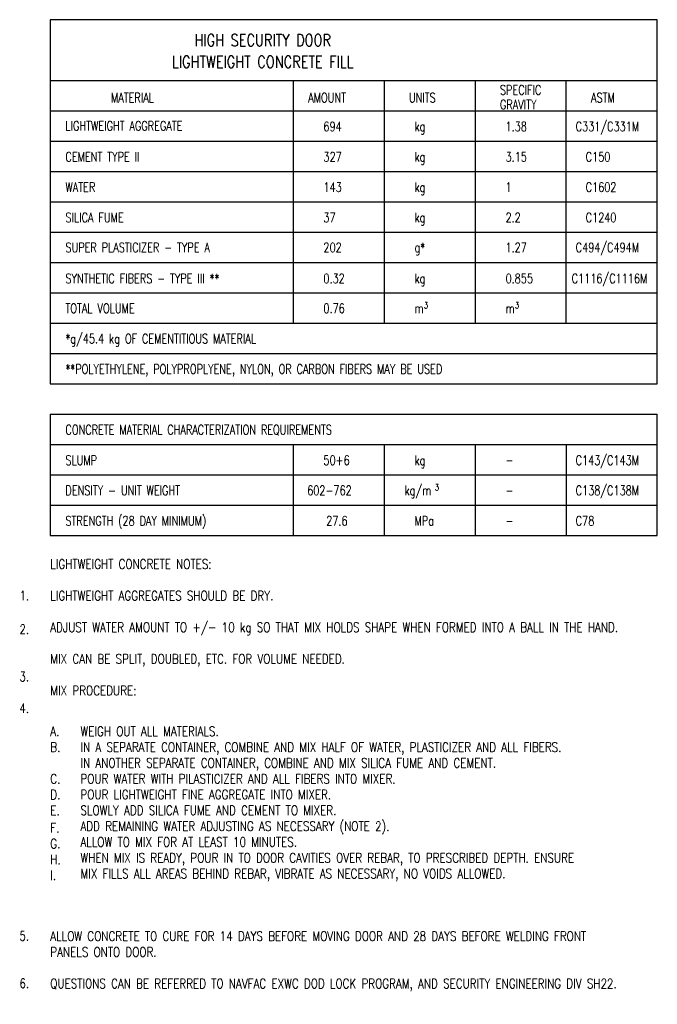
# Model space of a CAD drawing. Header units: millimetres. Extents: x -3083 to 1959, y -7601 to 186.
import ezdxf

# ---------------------------------------------------------------- set-up
doc = ezdxf.new("R2010")
doc.units = ezdxf.units.MM
for name, color, linetype in [('S-ANNO-TEXT', 3, 'Continuous'), ('S-ANNO-TEXT_5', 5, 'Continuous'), ('S-ANNO-TTLB_2', 2, 'Continuous'), ('S-ANNO-TTLB_3', 3, 'Continuous'), ('S-ANNO-TTLB_4', 4, 'Continuous')]:
    doc.layers.add(name, color=color, linetype=linetype)
doc.styles.add('ROMANS', font='ROMANS.shx', dxfattribs={"width": 0.8})

msp = doc.modelspace()

# ---------------------------------------------------------------- linework, layer by layer
at = {"layer": 'S-ANNO-TTLB_2'}
for p, q in [((-2841, -774.3), (1959, -774.3)), ((-2841, -1014.3), (1959, -1014.3)), ((-2841, -1254.3), (1959, -1254.3)), ((-2841, -1494.3), (1959, -1494.3)), ((-2841, -1734.3), (1959, -1734.3)), ((-2841, -1974.3), (1959, -1974.3)), ((-2841, -2214.3), (1959, -2214.3)), ((-2841, -2454.3), (1959, -2454.3)), ((-2841, -3174.3), (1959, -3174.3)), ((-2841, -3414.3), (1959, -3414.3)), ((-2841, -3654.3), (1959, -3654.3))]:
    msp.add_line(p, q, dxfattribs=at)
at = {"layer": 'S-ANNO-TTLB_3'}
for p, q in [((-921, -294.3), (-921, -2214.3)), ((-201, -294.3), (-201, -2214.3)), ((519, -294.3), (519, -2214.3)), ((-921, -3174.3), (-921, -3894.3)), ((-201, -3174.3), (-201, -3894.3)), ((519, -3174.3), (519, -3894.3)), ((1239, -3174.3), (1239, -3894.3))]:
    msp.add_line(p, q, dxfattribs=at)
at = {"layer": 'S-ANNO-TTLB_4', "lineweight": 30}
for p, q in [((-2841, 185.7), (-2841, -2694.3)), ((1959, -2694.3), (1959, 185.7)), ((-2841, -294.3), (1959, -294.3)), ((1239, -2214.3), (1239, -294.3)), ((-2841, -534.3), (1959, -534.3)), ((-2841, -2694.3), (1959, -2694.3)), ((-2841, -2934.3), (-2841, -3894.3)), ((-2841, -2934.3), (1959, -2934.3)), ((1959, -3894.3), (1959, -2934.3)), ((-2841, -3894.3), (1959, -3894.3))]:
    msp.add_line(p, q, dxfattribs=at)
msp.add_lwpolyline([(1959, 185.7), (-2841, 185.7)], dxfattribs=at)

# ---------------------------------------------------------------- texts
at = {"layer": 'S-ANNO-TEXT', "style": 'ROMANS', "width": 0.75}
for s, height, p in [('SPECIFIC', 75, (714.8, -407.5)), ('MATERIAL', 75, (-2361, -468.4)), ('AMOUNT', 75, (-801, -468.4)), ('UNITS', 75, (-5.2, -468.4)), ('GRAVITY', 75, (714.8, -523.1)), ('ASTM', 75, (1434.8, -468.4)), ('LIGHTWEIGHT AGGREGATE', 75, (-2721, -691.3)), ('694', 75, (-681, -696.2)), ('kg', 75, (39, -696.2)), ('1.38', 75, (759, -696.2)), ('C331/C331M', 75, (1313.8, -696.2)), ('kg', 75, (39, -936.2)), ('CEMENT TYPE II', 75, (-2721, -936.2)), ('327', 75, (-681, -936.2)), ('3.15', 75, (759, -936.2)), ('C150', 75, (1392.5, -936.2)), ('WATER', 75, (-2721, -1176.2)), ('143', 75, (-681, -1176.2)), ('kg', 75, (39, -1176.2)), ('1', 75, (759, -1176.2)), ('C1602', 75, (1392.5, -1176.2)), ('SILICA FUME', 75, (-2721, -1416.2)), ('37', 75, (-681, -1416.2)), ('kg', 75, (39, -1416.2)), ('2.2', 75, (759, -1416.2)), ('C1240', 75, (1392.5, -1416.2)), ('SUPER PLASTICIZER - TYPE A', 75, (-2721, -1652.7)), ('202', 75, (-681, -1652.7)), ('g*', 75, (39, -1652.7)), ('1.27', 75, (759, -1652.7)), ('C494/C494M', 75, (1313.8, -1652.7)), ('SYNTHETIC FIBERS - TYPE III **', 75, (-2721, -1897.9)), ('0.32', 75, (-681, -1897.9)), ('kg', 75, (39, -1897.9)), ('0.855', 75, (759, -1897.9)), ('C1116/C1116M', 75, (1282.3, -1897.9)), ('TOTAL VOLUME', 75, (-2721, -2134.4)), ('0.76', 75, (-681, -2134.4)), ('m', 75, (39, -2134.4)), ('3', 50, (114.2, -2097.5)), ('m', 75, (759, -2134.4)), ('3', 50, (834.2, -2097.5)), ('*g/45.4 kg OF CEMENTITIOUS MATERIAL', 75, (-2721, -2374.4)), ('**POLYETHYLENE, POLYPROPLYENE, NYLON, OR CARBON FIBERS MAY BE USED', 75, (-2721, -2614.4)), ('CONCRETE MATERIAL CHARACTERIZATION REQUIREMENTS', 75, (-2721, -3094.4)), ('SLUMP', 75, (-2721, -3336.2)), ('50+6', 75, (-681, -3336.2)), ('kg', 75, (39, -3336.2)), ('C143/C143M', 75, (1313.6, -3336.2)), ('-', 75, (759, -3336.2)), ('DENSITY - UNIT WEIGHT', 75, (-2721, -3574.4)), ('602-762', 75, (-809.4, -3574.4)), ('kg/m', 75, (-39.8, -3574.4)), ('3', 50, (200.3, -3537.5)), ('C138/C138M', 75, (1313.6, -3574.4)), ('-', 75, (759, -3574.4)), ('STRENGTH (28 DAY MINIMUM)', 75, (-2721, -3814.4)), ('27.6', 75, (-658.9, -3814.4)), ('MPa', 75, (39, -3814.4)), ('-', 75, (759, -3814.4)), ('C78', 75, (1313.6, -3814.4))]:
    msp.add_text(s, height=height, dxfattribs=at).set_placement(p)
at = {"layer": 'S-ANNO-TEXT', "linetype": 'Continuous', "lineweight": 0, "char_height": 75, "width": 4733.011, "attachment_point": 1, "style": 'ROMANS'}
for s, insert in [('\\pxi-0.16,l0.16,t0.13333,0.16;LIGHTWEIGHT CONCRETE NOTES:\\P\\P\\pi0,l0,tz;LIGHTWEIGHT AGGREGATES SHOULD BE DRY.\\P\\pi-0.16,l0.16,t0.13333,0.16;\\P\\pi0,l0,tz;ADJUST WATER AMOUNT TO +/- 10 kg SO THAT MIX HOLDS SHAPE WHEN FORMED INTO A BALL IN THE HAND.\\P\\pi-0.16,l0.16,t0.13333,0.16;\\PMIX CAN BE SPLIT, DOUBLED, ETC. FOR VOLUME NEEDED.\\P\\PMIX PROCEDURE:', (-2840.9, -4081.8)), ('ALLOW CONCRETE TO CURE FOR 14 DAYS BEFORE MOVING DOOR AND 28 DAYS BEFORE WELDING FRONT PANELS ONTO DOOR.\\P\\PQUESTIONS CAN BE REFERRED TO NAVFAC EXWC DOD LOCK PROGRAM, AND SECURITY ENGINEERING DIV SH22.', (-2840.9, -7024.7))]:
    msp.add_mtext(s, dxfattribs=dict(at, insert=insert))
at = {"layer": 'S-ANNO-TEXT', "char_height": 75, "attachment_point": 1, "style": 'ROMANS'}
for s, insert, width in [('1.', (-3084.7, -4330.7), 420.493), ('2.', (-3084.7, -4596.9), 420.493), ('3.', (-3084.7, -4972.6), 420.493), ('4.', (-3084.7, -5222), 420.493), ('A.', (-2840.9, -5404.7), 420.493), ('WEIGH OUT ALL MATERIALS.\\PIN A SEPARATE CONTAINER, COMBINE AND MIX HALF OF WATER, PLASTICIZER AND ALL FIBERS.\\PIN ANOTHER SEPARATE CONTAINER, COMBINE AND MIX SILICA FUME AND CEMENT.\\PPOUR WATER WITH PILASTICIZER AND ALL FIBERS INTO MIXER.\\PPOUR LIGHTWEIGHT FINE AGGREGATE INTO MIXER.\\PSLOWLY ADD SILICA FUME AND CEMENT TO MIXER.\\PADD REMAINING WATER ADJUSTING AS NECESSARY (NOTE 2).\\PALLOW TO MIX FOR AT LEAST 10 MINUTES.\\PWHEN MIX IS READY, POUR IN TO DOOR CAVITIES OVER REBAR, TO PRESCRIBED DEPTH. ENSURE MIX FILLS ALL AREAS BEHIND REBAR, VIBRATE AS NECESSARY, NO VOIDS ALLOWED.', (-2602.3, -5404.7), 4330.099), ('B.', (-2840.9, -5529.8), 420.493), ('C.', (-2840.9, -5780.1), 420.493), ('D.', (-2840.9, -5905.2), 420.493), ('E.', (-2840.9, -6030.3), 420.493), ('F.', (-2840.9, -6168.2), 420.493), ('G.', (-2840.9, -6293.4), 420.493), ('H.', (-2840.9, -6418.5), 420.493), ('I.', (-2840.9, -6543.3), 420.493), ('5.\\P\\P\\P6.', (-3084.7, -7022.8), 420.493)]:
    msp.add_mtext(s, dxfattribs=dict(at, insert=insert, width=width))
at = {"layer": 'S-ANNO-TEXT_5', "char_height": 93.75, "attachment_point": 8, "style": 'ROMANS'}
for s, insert, width in [('HIGH SECURITY DOOR', (-1161, -23.2), 2305.959), ('\\pxqc;LIGHTWEIGHT CONCRETE FILL', (-1161, -194.6), 2190.246)]:
    msp.add_mtext(s, dxfattribs=dict(at, insert=insert, width=width))

doc.saveas('drawing.dxf')
